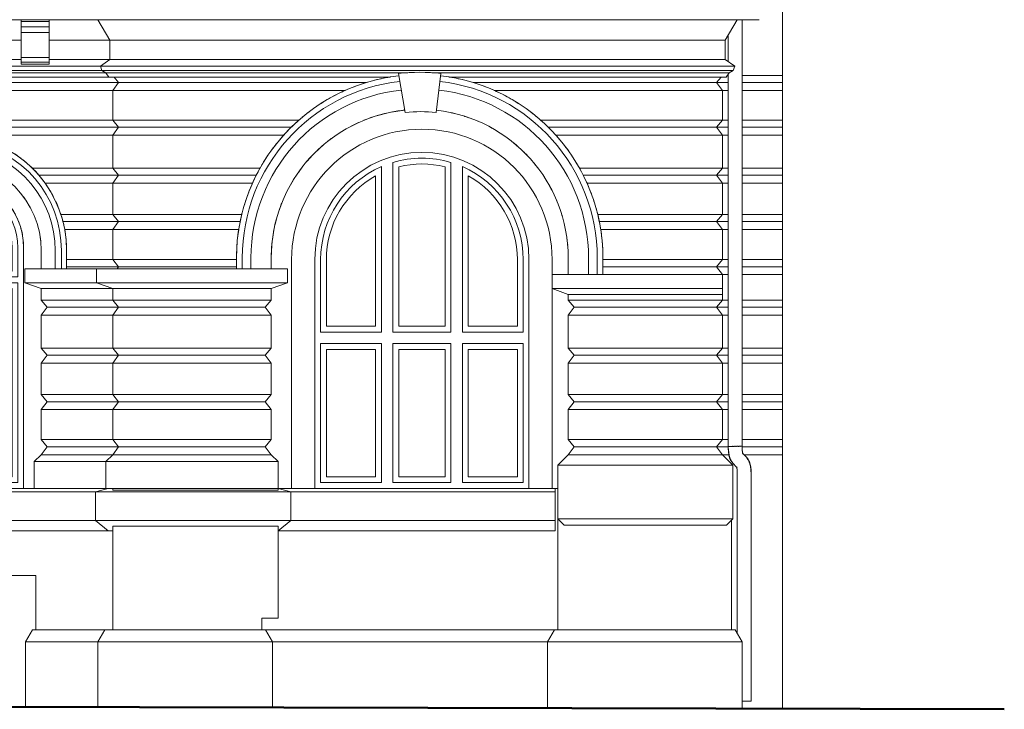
# Model space of a CAD drawing. Header units: metres. Extents: x -1.8 to 41.7, y -0.9 to 24.3.
# Tile 24 of 28: x 33.2 to 41.7, y -0.9 to 5. Entities that reach past the tile are written whole.
import ezdxf

# ---------------------------------------------------------------- set-up
doc = ezdxf.new("R2010")
doc.units = ezdxf.units.M
doc.layers.add('AV-STAVBA', color=7, linetype='Continuous', lineweight=18)

# ---------------------------------------------------------------- blocks, each defined once
blk = doc.blocks.new('GM_Detový svod_04 - GM_Detový svod_04-1507001-Pohled JV')
at = {"layer": 'AV-STAVBA'}
for p, q in [((39.4159, 1.3614), (39.4159, 5.045)), ((39.2959, 4.913), (39.2959, 4.6838)), ((39.2959, 4.5759), (39.2959, 1.3614)), ((39.2959, 1.3614), (39.2995, 1.3614)), ((39.2963, 1.3637), (39.2963, 1.3432)), ((39.2995, 1.3614), (39.3068, 1.3614)), ((39.3071, 1.3614), (39.3175, 1.3614)), ((39.3185, 1.3614), (39.3308, 1.3614)), ((39.3331, 1.3637), (39.331, 1.3637)), ((39.333, 1.3614), (39.3441, 1.3614)), ((39.3495, 1.3637), (39.3441, 1.3637)), ((39.3495, 1.3614), (39.3591, 1.3614)), ((39.3665, 1.3637), (39.3591, 1.3637)), ((39.3665, 1.3614), (39.3738, 1.3614)), ((39.3769, 1.3637), (39.3738, 1.3637)), ((39.3828, 1.3637), (39.3769, 1.3637)), ((39.3827, 1.3614), (39.3873, 1.3614)), ((39.3968, 1.3637), (39.3873, 1.3637)), ((39.3966, 1.3614), (39.3983, 1.3614)), ((39.4075, 1.3637), (39.3986, 1.3637)), ((39.4141, 1.3637), (39.4082, 1.3637)), ((39.4163, 1.3637), (39.4143, 1.3637)), ((39.4163, 1.3432), (39.4163, 1.3637)), ((39.4581, 1.263), (39.4192, 1.3044)), ((39.3317, 1.2222), (39.3706, 1.1809)), ((39.3735, 1.1421), (39.3735, -0.2534)), ((39.4935, -0.8365), (39.4935, 1.1421)), ((39.4147, -0.8365), (39.454, -0.8365)), ((39.454, -0.8365), (39.4935, -0.8365))]:
    blk.add_line(p, q, dxfattribs=at)
at = {"layer": 'AV-STAVBA', "flags": 128}
for points in [[(39.3317, 1.2222), (39.3283, 1.2261), (39.3253, 1.23), (39.3225, 1.2338), (39.3201, 1.2376), (39.3179, 1.2414), (39.3158, 1.2452), (39.314, 1.2489), (39.3123, 1.2527), (39.3107, 1.2565), (39.3093, 1.2602), (39.308, 1.264), (39.3067, 1.2678), (39.3056, 1.2717), (39.3045, 1.2755), (39.3035, 1.2794), (39.3026, 1.2833), (39.3017, 1.2873), (39.301, 1.2912), (39.3002, 1.2953), (39.2996, 1.2993), (39.299, 1.3034), (39.2985, 1.3075), (39.298, 1.3116), (39.2976, 1.3157), (39.2972, 1.3199), (39.2969, 1.3241), (39.2967, 1.3283), (39.2965, 1.3325), (39.2964, 1.3367), (39.2963, 1.3409), (39.2963, 1.3432)], [(39.3332, 1.2236), (39.3298, 1.2274), (39.3269, 1.2312), (39.3242, 1.2349), (39.3218, 1.2387), (39.3196, 1.2424), (39.3176, 1.2461), (39.3158, 1.2498), (39.3141, 1.2535), (39.3126, 1.2572), (39.3112, 1.2609), (39.3099, 1.2647), (39.3086, 1.2684), (39.3075, 1.2722), (39.3064, 1.276), (39.3054, 1.2799), (39.3045, 1.2838), (39.3037, 1.2877), (39.3029, 1.2916), (39.3022, 1.2956), (39.3016, 1.2996), (39.301, 1.3036), (39.3004, 1.3077), (39.3, 1.3118), (39.2996, 1.3159), (39.2992, 1.32), (39.2989, 1.3242), (39.2987, 1.3284), (39.2985, 1.3325), (39.2984, 1.3367), (39.2983, 1.3409), (39.2983, 1.3432)], [(39.4227, 1.2999), (39.4226, 1.3), (39.4225, 1.3003), (39.4222, 1.3009), (39.4219, 1.3016), (39.4216, 1.3025), (39.4213, 1.3036), (39.4209, 1.3049), (39.4205, 1.3063), (39.4201, 1.3079), (39.4197, 1.3096), (39.4193, 1.3114), (39.4189, 1.3133), (39.4186, 1.3153), (39.4182, 1.3174), (39.4179, 1.3196), (39.4176, 1.3218), (39.4173, 1.3241), (39.4171, 1.3265), (39.4169, 1.329), (39.4167, 1.3315), (39.4166, 1.334), (39.4165, 1.3365), (39.4164, 1.3391), (39.4163, 1.3416), (39.4163, 1.3432)], [(39.4177, 1.303), (39.4189, 1.3017), (39.4198, 1.3006), (39.4203, 1.2998), (39.4207, 1.2993), (39.4209, 1.299), (39.4209, 1.2989)], [(39.4566, 1.2617), (39.46, 1.2579), (39.463, 1.2541), (39.4656, 1.2503), (39.468, 1.2466), (39.4702, 1.2429), (39.4722, 1.2392), (39.474, 1.2355), (39.4757, 1.2318), (39.4772, 1.2281), (39.4786, 1.2243), (39.48, 1.2206), (39.4812, 1.2168), (39.4823, 1.213), (39.4834, 1.2092), (39.4844, 1.2054), (39.4853, 1.2015), (39.4861, 1.1976), (39.4869, 1.1936), (39.4876, 1.1897), (39.4883, 1.1857), (39.4888, 1.1816), (39.4894, 1.1776), (39.4898, 1.1735), (39.4902, 1.1694), (39.4906, 1.1652), (39.4909, 1.1611), (39.4911, 1.1569), (39.4913, 1.1527), (39.4914, 1.1485), (39.4915, 1.1443), (39.4915, 1.1421)], [(39.4581, 1.263), (39.4615, 1.2592), (39.4646, 1.2553), (39.4673, 1.2515), (39.4697, 1.2476), (39.4719, 1.2439), (39.474, 1.2401), (39.4758, 1.2363), (39.4775, 1.2326), (39.4791, 1.2288), (39.4805, 1.225), (39.4818, 1.2212), (39.4831, 1.2174), (39.4842, 1.2136), (39.4853, 1.2097), (39.4863, 1.2059), (39.4872, 1.2019), (39.4881, 1.198), (39.4889, 1.194), (39.4896, 1.19), (39.4902, 1.186), (39.4908, 1.1819), (39.4914, 1.1778), (39.4918, 1.1737), (39.4922, 1.1695), (39.4926, 1.1654), (39.4929, 1.1612), (39.4931, 1.157), (39.4933, 1.1528), (39.4934, 1.1486), (39.4935, 1.1444), (39.4935, 1.1421)], [(39.3671, 1.1854), (39.3672, 1.1853), (39.3674, 1.1849), (39.3676, 1.1844), (39.3679, 1.1837), (39.3682, 1.1827), (39.3686, 1.1816), (39.3689, 1.1804), (39.3693, 1.1789), (39.3697, 1.1774), (39.3701, 1.1757), (39.3705, 1.1739), (39.3709, 1.172), (39.3713, 1.17), (39.3716, 1.1679), (39.3719, 1.1657), (39.3722, 1.1634), (39.3725, 1.1611), (39.3727, 1.1587), (39.3729, 1.1563), (39.3731, 1.1538), (39.3732, 1.1513), (39.3734, 1.1487), (39.3734, 1.1462), (39.3735, 1.1436), (39.3735, 1.1421)], [(39.3721, 1.1822), (39.3709, 1.1836), (39.37, 1.1846), (39.3695, 1.1854), (39.3691, 1.186), (39.3689, 1.1863), (39.3689, 1.1863)]]:
    blk.add_lwpolyline(points, dxfattribs=at)
blk = doc.blocks.new('Zdobná fasáda 1NP - Zdobná fasáda 1NP-1554848-Pohled JV')
at = {"layer": 'AV-STAVBA'}
for p, q in [((36.4474, 4.581), (36.5066, 4.2454)), ((36.7731, 4.2435), (36.8145, 4.581)), ((36.0384, 4.4564), (35.9851, 4.4337)), ((35.9887, 4.4337), (35.9851, 4.4337)), ((36.1787, 4.5055), (36.1685, 4.5024)), ((36.1706, 4.5024), (36.1685, 4.5024)), ((37.0937, 4.5024), (37.0839, 4.5054)), ((37.0937, 4.5024), (37.0917, 4.5024)), ((37.277, 4.4337), (37.2245, 4.4561)), ((37.277, 4.4337), (37.2735, 4.4337)), ((37.1277, 4.1715), (37.1462, 4.1635)), ((35.5216, 4.1174), (35.4989, 4.0947)), ((35.5232, 4.1174), (35.5216, 4.1174)), ((36.0432, 4.1289), (36.0629, 4.1388)), ((37.2454, 4.1148), (37.2533, 4.1105)), ((37.7406, 4.1174), (37.739, 4.1174)), ((37.7636, 4.0944), (37.7406, 4.1174)), ((35.4577, 4.0487), (35.4558, 4.0487)), ((35.9421, 4.0708), (35.9548, 4.0788)), ((37.8045, 4.0487), (37.8064, 4.0487)), ((33.2876, 3.7611), (33.2849, 3.7637)), ((35.2522, 3.7656), (35.2512, 3.7637)), ((35.6038, 3.7568), (35.6059, 3.7597)), ((38.011, 3.7637), (38.01, 3.7655)), ((33.3418, 3.7024), (33.3401, 3.7024)), ((33.3608, 3.6795), (33.3418, 3.7024)), ((35.2201, 3.7024), (35.2185, 3.7024)), ((35.5373, 3.6586), (35.5398, 3.6627)), ((37.7006, 3.6968), (37.7031, 3.693)), ((38.0437, 3.7024), (38.0421, 3.7024)), ((33.3936, 3.6337), (33.3955, 3.6337)), ((35.1907, 3.6444), (35.1859, 3.6337)), ((38.0763, 3.6337), (38.0716, 3.6442)), ((33.3057, 3.3424), (33.3072, 3.3387)), ((35.3968, 3.3373), (35.3975, 3.3397)), ((37.8591, 3.3588), (37.8599, 3.3563)), ((33.336, 3.2503), (33.3376, 3.2443)), ((33.5498, 3.3024), (33.5486, 3.3024)), ((33.5558, 3.2778), (33.5498, 3.3024)), ((33.5634, 3.2337), (33.5649, 3.2337)), ((35.0714, 3.2569), (35.0676, 3.2337)), ((35.0812, 3.3024), (35.0799, 3.3024)), ((38.1823, 3.3024), (38.1809, 3.3024)), ((38.1946, 3.2337), (38.1908, 3.2568)), ((33.3614, 3.053), (33.3614, 2.895)), ((33.4822, 2.895), (33.4822, 3.053)), ((33.5364, 3.053), (33.5364, 2.895)), ((33.5814, 2.895), (33.5814, 3.053)), ((35.0486, 2.989), (35.0486, 2.895)), ((35.0981, 2.989), (35.0981, 2.895)), ((35.1731, 2.989), (35.1731, 2.895)), ((35.3486, 2.989), (35.3486, 2.895)), ((37.9136, 2.989), (37.9136, 2.845)), ((38.0891, 2.845), (38.0891, 2.989)), ((38.1641, 2.989), (38.1641, 2.845)), ((38.2136, 2.845), (38.2136, 2.989)), ((33.8391, 2.895), (33.2214, 2.895)), ((33.2214, 2.895), (33.2214, 2.775)), ((33.8391, 2.895), (35.4886, 2.895)), ((33.8391, 2.895), (33.8391, 2.775)), ((35.4886, 2.895), (35.4886, 2.775)), ((37.7736, 2.845), (39.2448, 2.845)), ((37.7736, 2.845), (37.7736, 2.725)), ((39.2448, 2.845), (39.2448, 2.725)), ((33.8391, 2.775), (33.2214, 2.775)), ((33.2214, 2.775), (33.3614, 2.725)), ((33.9791, 2.725), (33.3614, 2.725)), ((33.8391, 2.775), (35.4886, 2.775)), ((33.8391, 2.775), (33.9791, 2.725)), ((33.9791, 2.725), (35.3486, 2.725)), ((35.4886, 2.775), (35.3486, 2.725)), ((37.7736, 2.725), (39.2448, 2.725)), ((37.7736, 2.725), (37.9136, 2.675)), ((39.2448, 2.725), (39.2448, 2.675)), ((37.9136, 2.675), (39.2448, 2.675)), ((33.3614, 1.2913), (33.3014, 1.2313)), ((33.3614, 1.2913), (33.9791, 1.2913)), ((33.9191, 1.2313), (33.9791, 1.2913)), ((33.9791, 1.2913), (35.3486, 1.2913)), ((35.4086, 1.2313), (35.3486, 1.2913)), ((37.8236, 1.2013), (37.9136, 1.2913)), ((37.9136, 1.2913), (39.2448, 1.2913)), ((39.3348, 1.2013), (39.2448, 1.2913)), ((33.9191, 1.2313), (33.3014, 1.2313)), ((33.3014, 1.2313), (33.3014, 1)), ((33.9191, 1), (33.9191, 1.2313)), ((35.4086, 1.2313), (33.9191, 1.2313)), ((35.4086, 1), (35.4086, 1.2313)), ((37.8236, 0.738), (37.8236, 1.2013)), ((39.3348, 1.2013), (37.8236, 1.2013)), ((39.3348, 0.738), (39.3348, 1.2013)), ((33.8298, 0.9705), (21.3648, 0.9705)), ((33.9191, 1), (21.4748, 1)), ((33.9398, 1), (33.8298, 0.9705)), ((35.5186, 0.9705), (33.8298, 0.9705)), ((33.8298, 0.9705), (33.8298, 0.7241)), ((35.4086, 1), (33.9191, 1)), ((35.4086, 0.9866), (33.9791, 0.9866)), ((37.801, 1), (35.4086, 1)), ((35.4086, 1), (35.5186, 0.9705)), ((37.801, 0.9705), (35.5186, 0.9705)), ((35.5186, 0.9705), (35.5186, 0.7241)), ((37.801, 1), (37.801, 0.9705)), ((37.801, 0.9705), (37.801, 0.7241)), ((21.3648, 0.7241), (33.8298, 0.7241)), ((33.8298, 0.7241), (35.5186, 0.7241)), ((33.8298, 0.7241), (33.9398, 0.635)), ((35.5186, 0.7241), (35.4086, 0.635)), ((35.5186, 0.7241), (37.801, 0.7241)), ((37.801, 0.7241), (37.801, 0.635)), ((37.8236, 0.738), (39.3348, 0.738)), ((37.8786, 0.683), (37.8236, 0.738)), ((39.2798, 0.683), (37.8786, 0.683)), ((39.2798, 0.683), (39.3348, 0.738)), ((33.9398, 0.635), (21.4748, 0.635)), ((33.9791, 0.635), (33.9398, 0.635)), ((33.9791, 0.6755), (35.4086, 0.6755)), ((37.801, 0.635), (35.4086, 0.635)), ((33.2854, -0.22), (33.2248, -0.325)), ((33.9104, -0.22), (33.2854, -0.22)), ((33.8498, -0.325), (33.9104, -0.22)), ((35.298, -0.22), (33.9104, -0.22)), ((35.3586, -0.325), (35.298, -0.22)), ((37.7942, -0.22), (35.298, -0.22)), ((37.7942, -0.22), (37.7336, -0.325)), ((39.3542, -0.22), (37.7942, -0.22)), ((39.4148, -0.325), (39.3542, -0.22)), ((33.8498, -0.325), (33.2248, -0.325)), ((33.2248, -0.325), (33.2248, -0.8843)), ((33.8498, -0.8859), (33.8498, -0.325)), ((35.3586, -0.325), (33.8498, -0.325)), ((35.3586, -0.8897), (35.3586, -0.325)), ((37.7336, -0.325), (35.3586, -0.325)), ((39.4148, -0.325), (37.7336, -0.325)), ((37.7336, -0.325), (37.7336, -0.8957)), ((39.4148, -0.9), (39.4148, -0.325))]:
    blk.add_line(p, q, dxfattribs=at)
at = {"layer": 'AV-STAVBA', "flags": 128}
for points in [[(36.2984, 4.5362), (36.2614, 4.5277), (36.2033, 4.5126)], [(36.3736, 4.5504), (36.3556, 4.5474), (36.3313, 4.5429)], [(36.9315, 4.5428), (36.9071, 4.5473), (36.8885, 4.5505)], [(37.0599, 4.5123), (37.001, 4.5277), (36.9643, 4.5361)], [(36.1685, 4.5024), (36.0758, 4.4709), (36.0646, 4.4667)], [(37.1979, 4.4665), (37.1864, 4.4709), (37.0937, 4.5024)], [(35.5875, 4.1787), (35.5541, 4.1485), (35.5216, 4.1174)], [(37.7406, 4.1174), (37.7081, 4.1485), (37.6747, 4.1787)], [(35.4945, 4.0901), (35.4881, 4.0836), (35.4558, 4.0487)], [(37.8064, 4.0487), (37.774, 4.0836), (37.7679, 4.0899)], [(33.3418, 3.7024), (33.314, 3.7337), (33.2901, 3.7585)], [(35.2512, 3.7637), (35.2345, 3.7332), (35.2185, 3.7024)], [(38.0437, 3.7024), (38.0277, 3.7332), (38.011, 3.7637)], [(33.3955, 3.6337), (33.3694, 3.6686), (33.3647, 3.6746)], [(35.2185, 3.7024), (35.2018, 3.6683), (35.1927, 3.6489)], [(38.0695, 3.6487), (38.0604, 3.6683), (38.0437, 3.7024)], [(33.5498, 3.3024), (33.5413, 3.3332), (33.5319, 3.3637)], [(35.0936, 3.3637), (35.0865, 3.3331), (35.0799, 3.3024)], [(38.1823, 3.3024), (38.1757, 3.3331), (38.1686, 3.3637)], [(33.5649, 3.2337), (33.5579, 3.2682), (33.5566, 3.274)], [(35.0799, 3.3024), (35.0734, 3.2681), (35.072, 3.2605)], [(38.1902, 3.2604), (38.1888, 3.2681), (38.1823, 3.3024)]]:
    blk.add_lwpolyline(points, dxfattribs=at)
at = {"layer": 'AV-STAVBA'}
for centre, radius, start, end in [((36.6311, 2.989), 1.5825, 96.53941, 180), ((36.6311, 2.989), 1.533, 96.42754, 180), ((36.6311, 2.989), 1.6025, 83.42862, 96.58266), ((36.6311, 2.989), 1.533, 360, 83.44805), ((36.6311, 2.989), 1.5825, 360, 83.43404), ((36.6311, 2.989), 1.458, 96.24351, 180), ((36.6311, 2.989), 1.5825, 114.09068, 115.26222), ((36.6311, 2.989), 1.458, 360, 83.4711), ((36.6311, 2.989), 1.5825, 64.72528, 65.90932), ((36.6311, 2.989), 1.5825, 117.13662, 119.95471), ((36.6311, 2.989), 1.5825, 60.0323, 62.85007), ((36.6311, 2.989), 1.2825, 95.72856, 180), ((36.6311, 2.989), 1.5825, 126.43865, 129.85618), ((36.6311, 2.989), 1.5825, 121.79795, 124.73613), ((36.6311, 2.989), 1.2825, 95.72856, 101.06379), ((36.6311, 2.989), 1.2825, 360, 83.53557), ((36.6311, 2.989), 1.5825, 55.24806, 58.19073), ((36.6311, 2.989), 1.5825, 50.11032, 53.55147), ((36.6311, 2.989), 1.5825, 131.06779, 131.25666), ((36.6311, 2.989), 1.2825, 108.53092, 111.73424), ((36.6311, 2.989), 1.2825, 102.84046, 106.39899), ((36.6311, 2.989), 1.2625, 83.54406, 95.66077), ((36.6311, 2.989), 1.2825, 76.38539, 78.16392), ((36.6311, 2.989), 1.2825, 70.66523, 72.79078), ((36.6311, 2.989), 1.5825, 48.74334, 48.92352), ((32.5814, 3.053), 1, 360, 81.06902), ((36.6311, 2.989), 1.5825, 137.96267, 139.59714), ((36.6311, 2.989), 1.2825, 126.0583, 128.05183), ((36.6311, 2.989), 1.5825, 40.39397, 42.03733), ((32.5814, 3.053), 0.9008, 360, 80.09105), ((32.5814, 3.053), 0.955, 360, 80.64434), ((36.6311, 2.989), 1.5825, 141.38434, 144.41711), ((36.6311, 2.989), 1.2825, 131.21101, 133.04138), ((36.6311, 2.989), 1.2825, 48.88291, 50.54487), ((36.6311, 2.989), 1.5825, 35.57163, 38.60807), ((32.5814, 3.053), 0.78, 360, 180), ((32.5814, 3.053), 1, 52.86302, 57.25508), ((32.5814, 3.053), 1, 45.28906, 51.19043), ((36.6311, 2.989), 1.5825, 146.00427, 149.9125), ((36.6311, 2.989), 1.2825, 136.74843, 138.02116), ((36.6311, 2.989), 1.2825, 43.44829, 45.35802), ((36.6311, 2.989), 1.5825, 30.05166, 33.95877), ((36.6311, 2.989), 1.2825, 38.20106, 40.10427), ((32.5814, 3.053), 1, 33.62784, 35.49734), ((36.6311, 2.989), 1.5825, 155.96019, 159.99331), ((36.6311, 2.989), 1.2825, 152.58741, 153.91394), ((36.6311, 2.989), 1.2825, 27.02049, 28.75261), ((36.6311, 2.989), 1.5825, 20.00268, 24.03981), ((32.5814, 3.053), 0.78, 35.90423, 36.8522), ((32.5814, 3.053), 1, 27.4111, 31.02635), ((36.6311, 2.989), 1.5825, 161.06766, 164.5642), ((36.6311, 2.989), 1.2825, 21.8939, 23.33362), ((36.6311, 2.989), 1.5825, 15.43142, 18.92543), ((32.5814, 3.053), 0.78, 27.16158, 29.1779), ((32.5814, 3.053), 1, 21.1081, 24.87395), ((36.6311, 2.989), 1.2825, 158.7897, 159.78736), ((32.5814, 3.053), 1, 18.09932, 18.73121), ((36.6311, 2.989), 1.5825, 165.66773, 166.30489), ((36.6311, 2.989), 1.5825, 13.69511, 14.32907), ((32.5814, 3.053), 1, 7.75458, 10.40851), ((36.6311, 2.989), 1.5825, 171.10601, 173.76238), ((36.6311, 2.989), 1.5825, 6.23661, 8.89399), ((32.5814, 3.053), 0.78, 6.95854, 9.26379), ((32.5814, 3.053), 1, 360, 5.89875), ((36.6311, 2.989), 1.2825, 169.22874, 172.82279), ((36.6311, 2.989), 1.2825, 5.53427, 7.37866), ((36.6311, 2.989), 1.5825, 175.30878, 180), ((36.6311, 2.989), 1.2825, 174.61447, 180), ((36.6311, 2.989), 1.5825, 360, 4.69035)]:
    blk.add_arc(centre, radius, start, end, dxfattribs=at)
blk = doc.blocks.new('WI_2-1_dvojité_bez středního sloupku_vnější půlkruhové nadpraží - 1250x-1564289-Pohled JV')
at = {"layer": 'AV-STAVBA'}
for p, q in [((32.0098, 2.825), (32.0098, 3.075)), ((32.0098, 3.075), (32.0098, 2.825)), ((32.0598, 2.875), (32.0598, 3.075)), ((33.1098, 3.075), (33.1098, 2.875)), ((33.1598, 3.075), (33.1598, 2.825)), ((33.1598, 2.825), (33.1598, 3.075)), ((33.1598, 2.825), (32.0098, 2.825)), ((32.0098, 2.825), (33.1598, 2.825)), ((33.1098, 2.875), (32.0598, 2.875)), ((32.0098, 2.775), (32.0098, 1.05)), ((32.0098, 2.775), (32.6262, 2.775)), ((32.5848, 2.775), (32.0098, 2.775)), ((32.0098, 2.775), (32.0098, 1.05)), ((32.0598, 1.1), (32.0598, 2.725)), ((32.0598, 2.725), (32.5348, 2.725)), ((32.5348, 2.725), (32.5348, 1.1)), ((33.1598, 2.775), (32.5848, 2.775)), ((32.5848, 2.775), (32.5848, 1.05)), ((32.5848, 1.05), (32.5848, 2.775)), ((32.6262, 2.775), (33.1598, 2.775)), ((32.6348, 1.1), (32.6348, 2.725)), ((32.6348, 2.725), (33.1098, 2.725)), ((33.1098, 2.725), (33.1098, 1.1)), ((33.1598, 1.05), (33.1598, 2.775)), ((33.1598, 1.05), (33.1598, 2.775)), ((32.0098, 1.05), (32.5538, 1.05)), ((32.0098, 1.05), (32.5848, 1.05)), ((32.5348, 1.1), (32.0598, 1.1)), ((32.5538, 1.05), (33.1598, 1.05)), ((32.5848, 1.05), (33.1598, 1.05)), ((33.1098, 1.1), (32.6348, 1.1))]:
    blk.add_line(p, q, dxfattribs=at)
for radius, start, end in [(0.625, 107.90764, 112.19971), (0.625, 99.89183, 104.17083), (0.625, 91.87391, 96.1467), (0.625, 83.8533, 88.12609), (0.625, 75.82917, 80.10817), (0.625, 67.80029, 72.09236), (0.575, 360, 180), (0.575, 360, 180), (0.525, 0, 180), (0.625, 123.93453, 128.28044), (0.625, 115.92177, 120.23523), (0.625, 59.76477, 64.07823), (0.625, 51.71956, 56.06547), (0.625, 131.94615, 136.34059), (0.625, 43.65941, 48.05385), (0.625, 147.9667, 152.55691), (0.625, 139.95683, 144.42564), (0.625, 35.57436, 40.04317), (0.625, 27.44309, 32.0333), (0.625, 155.97587, 160.78983), (0.625, 19.21017, 24.02413), (0.625, 163.98443, 169.32768), (0.625, 10.67232, 16.01557), (0.625, 171.99245, 180), (0.625, 360, 8.00755)]:
    blk.add_arc((32.5848, 3.075), radius, start, end, dxfattribs=at)
blk = doc.blocks.new('WI_3-3_dvojité_vnější půlkruhové nadpraží - 1850x2850-1561139-Pohled JV')
at = {"layer": 'AV-STAVBA'}
for p, q in [((36.2998, 2.35), (36.2998, 3.777)), ((36.2998, 3.777), (36.2998, 2.35)), ((36.3998, 3.8135), (36.3998, 2.35)), ((36.3998, 2.35), (36.3998, 3.8135)), ((36.4498, 2.4), (36.4498, 3.7754)), ((36.8498, 3.7754), (36.8498, 2.4)), ((36.8998, 2.35), (36.8998, 3.8135)), ((36.8998, 3.8135), (36.8998, 2.35)), ((36.9998, 3.777), (36.9998, 2.35)), ((36.9998, 2.35), (36.9998, 3.777)), ((36.2498, 3.6965), (36.2498, 2.4)), ((37.0498, 2.4), (37.0498, 3.6965)), ((35.7748, 2.975), (35.7748, 2.35)), ((35.7748, 2.35), (35.7748, 2.975)), ((35.8248, 2.4), (35.8248, 2.975)), ((37.4748, 2.975), (37.4748, 2.4)), ((37.5248, 2.35), (37.5248, 2.975)), ((37.5248, 2.975), (37.5248, 2.35)), ((36.2498, 2.4), (35.8248, 2.4)), ((36.8498, 2.4), (36.4498, 2.4)), ((37.4748, 2.4), (37.0498, 2.4)), ((35.7748, 2.35), (36.2998, 2.35)), ((36.2998, 2.35), (35.7748, 2.35)), ((36.3998, 2.35), (36.8998, 2.35)), ((36.8998, 2.35), (36.3998, 2.35)), ((36.9998, 2.35), (37.5248, 2.35)), ((37.5248, 2.35), (36.9998, 2.35)), ((36.2998, 2.25), (35.7748, 2.25)), ((35.7748, 2.25), (35.7748, 1.05)), ((35.7748, 2.25), (35.7748, 1.05)), ((35.7748, 2.25), (36.2998, 2.25)), ((36.2998, 1.05), (36.2998, 2.25)), ((36.2998, 1.05), (36.2998, 2.25)), ((36.8998, 2.25), (36.3998, 2.25)), ((36.3998, 2.25), (36.3998, 1.05)), ((36.3998, 2.25), (36.3998, 1.05)), ((36.3998, 2.25), (36.8998, 2.25)), ((36.8998, 1.05), (36.8998, 2.25)), ((36.8998, 1.05), (36.8998, 2.25)), ((37.5248, 2.25), (36.9998, 2.25)), ((36.9998, 2.25), (36.9998, 1.05)), ((36.9998, 2.25), (36.9998, 1.05)), ((36.9998, 2.25), (37.5248, 2.25)), ((37.5248, 1.05), (37.5248, 2.25)), ((37.5248, 1.05), (37.5248, 2.25)), ((35.8248, 1.1), (35.8248, 2.2)), ((35.8248, 2.2), (36.2498, 2.2)), ((36.2498, 2.2), (36.2498, 1.1)), ((36.4498, 1.1), (36.4498, 2.2)), ((36.4498, 2.2), (36.8498, 2.2)), ((36.8498, 2.2), (36.8498, 1.1)), ((37.0498, 1.1), (37.0498, 2.2)), ((37.0498, 2.2), (37.4748, 2.2)), ((37.4748, 2.2), (37.4748, 1.1)), ((35.7748, 1.05), (36.2998, 1.05)), ((35.7748, 1.05), (36.2998, 1.05)), ((36.2498, 1.1), (35.8248, 1.1)), ((36.3998, 1.05), (36.8998, 1.05)), ((36.3998, 1.05), (36.8998, 1.05)), ((36.8498, 1.1), (36.4498, 1.1)), ((36.9998, 1.05), (37.5248, 1.05)), ((36.9998, 1.05), (37.5248, 1.05)), ((37.4748, 1.1), (37.0498, 1.1))]:
    blk.add_line(p, q, dxfattribs=at)
for radius, start, end in [(0.875, 73.39845, 106.60155), (0.875, 73.39845, 106.60155), (0.875, 113.57818, 180), (0.875, 113.57818, 180), (0.825, 75.97033, 104.02967), (0.875, 360, 66.42182), (0.875, 0, 66.42182), (0.825, 119.00255, 180), (0.825, 0, 60.99745)]:
    blk.add_arc((36.6498, 2.975), radius, start, end, dxfattribs=at)
blk = doc.blocks.new('Římsa nad 1NP - Římsa nad 1NP-1582674-Pohled JV')
at = {"layer": 'AV-STAVBA'}
for p, q in [((33.6601, 5.045), (22.2879, 5.045)), ((33.1898, 5.0306), (33.1898, 5.045)), ((33.1898, 4.9821), (33.1898, 5.0306)), ((33.4298, 5.0306), (33.1898, 5.0306)), ((33.4298, 5.045), (33.4298, 5.0306)), ((33.4298, 5.0306), (33.4298, 4.9821)), ((39.5637, 5.045), (33.6601, 5.045)), ((33.8518, 5.045), (33.9544, 4.8673)), ((39.2695, 4.8673), (39.3721, 5.045)), ((33.1898, 4.9357), (33.1898, 4.9821)), ((33.4298, 4.9821), (33.1898, 4.9821)), ((33.1898, 4.9357), (33.1898, 4.8599)), ((33.4298, 4.9357), (33.1898, 4.9357)), ((33.4298, 4.9821), (33.4298, 4.9357)), ((33.4298, 4.8599), (33.4298, 4.9357)), ((33.1898, 4.8673), (32.6998, 4.8673)), ((33.1898, 4.7178), (33.1898, 4.8599)), ((33.9544, 4.8673), (33.4298, 4.8673)), ((33.4298, 4.8599), (33.4298, 4.7178)), ((39.2695, 4.8673), (33.9544, 4.8673)), ((33.9544, 4.8673), (33.9544, 4.7023)), ((39.2695, 4.7023), (39.2695, 4.8673)), ((33.1898, 4.7023), (32.6998, 4.7023)), ((33.1898, 4.6789), (33.1898, 4.7178)), ((33.4298, 4.7178), (33.1898, 4.7178)), ((33.1898, 4.6612), (33.1898, 4.6789)), ((33.1898, 4.6789), (33.4298, 4.6789)), ((33.4298, 4.7178), (33.4298, 4.6789)), ((33.9544, 4.7023), (33.4298, 4.7023)), ((33.4298, 4.6789), (33.4298, 4.6612)), ((33.9544, 4.7023), (33.8725, 4.6449)), ((39.2695, 4.7023), (33.9544, 4.7023)), ((39.3514, 4.6449), (39.2695, 4.7023)), ((33.8855, 4.6071), (22.2722, 4.6071)), ((33.8725, 4.6449), (22.3084, 4.6449)), ((33.4298, 4.6612), (33.1898, 4.6612)), ((39.3514, 4.6449), (33.8725, 4.6449)), ((33.8725, 4.6449), (33.8855, 4.6071)), ((39.3383, 4.6071), (33.8855, 4.6071)), ((33.8855, 4.6071), (33.9202, 4.5871)), ((39.3037, 4.5871), (39.3383, 4.6071)), ((39.3383, 4.6071), (39.3514, 4.6449)), ((33.9461, 4.55), (22.2398, 4.55)), ((33.9202, 4.5871), (22.262, 4.5871)), ((36.5269, 4.5871), (33.9202, 4.5871)), ((33.9202, 4.5871), (33.9461, 4.55)), ((36.3799, 4.55), (33.9461, 4.55)), ((39.3037, 4.5871), (36.7352, 4.5871)), ((39.2777, 4.55), (36.8823, 4.55)), ((39.2777, 4.55), (39.3037, 4.5871))]:
    blk.add_line(p, q, dxfattribs=at)

msp = doc.modelspace()

# ---------------------------------------------------------------- linework, layer by layer
at = {"layer": 'AV-STAVBA'}
for p, q in [((39.7648, 14.4), (39.7648, 2.5638)), ((34.0305, 4.5024), (33.9906, 4.55)), ((39.1934, 4.5024), (39.2333, 4.55)), ((39.2873, 4.5637), (39.2959, 4.5637)), ((39.4159, 4.5637), (39.7648, 4.5637)), ((22.2398, 4.5024), (36.1706, 4.5024)), ((35.9887, 4.4337), (32.8295, 4.4337)), ((33.9791, 4.4337), (34.0305, 4.5024)), ((33.9791, 4.4337), (33.9791, 4.1787)), ((37.0917, 4.5024), (39.2959, 4.5024)), ((39.2959, 4.4337), (37.2735, 4.4337)), ((39.2448, 4.4337), (39.1934, 4.5024)), ((39.2448, 4.1787), (39.2448, 4.4337)), ((39.4159, 4.5024), (39.7648, 4.5024)), ((39.7648, 4.4337), (39.4159, 4.4337)), ((36.5031, 4.2651), (36.3825, 4.2472)), ((36.385, 4.2477), (36.5031, 4.2651)), ((32.7364, 4.1787), (35.5875, 4.1787)), ((33.9791, 4.1787), (34.0305, 4.1174)), ((36.2146, 4.202), (36.1491, 4.1775)), ((36.1562, 4.1804), (36.2236, 4.2051)), ((36.341, 4.2383), (36.2641, 4.2179)), ((36.269, 4.2194), (36.3461, 4.2395)), ((36.8941, 4.2443), (36.933, 4.2355)), ((37.0105, 4.2141), (37.0557, 4.1992)), ((37.1462, 4.1635), (37.1277, 4.1715)), ((37.6747, 4.1787), (39.2959, 4.1787)), ((39.1934, 4.1174), (39.2448, 4.1787)), ((39.4159, 4.1787), (39.7648, 4.1787)), ((32.7364, 4.1174), (35.5232, 4.1174)), ((34.0305, 4.1174), (33.9791, 4.0487)), ((35.9915, 4.1006), (35.9329, 4.0648)), ((36.1015, 4.1571), (36.0389, 4.1266)), ((36.0629, 4.1388), (36.0432, 4.1289)), ((37.2533, 4.1105), (37.2454, 4.1148)), ((37.739, 4.1174), (39.2959, 4.1174)), ((39.2448, 4.0487), (39.1934, 4.1174)), ((39.4159, 4.1174), (39.7648, 4.1174)), ((35.4577, 4.0487), (32.7364, 4.0487)), ((33.9791, 4.0487), (33.9791, 3.7637)), ((35.8879, 4.0342), (35.8338, 3.9936)), ((35.9548, 4.0788), (35.9421, 4.0708)), ((39.2959, 4.0487), (37.8045, 4.0487)), ((39.2448, 3.7637), (39.2448, 4.0487)), ((39.7648, 4.0487), (39.4159, 4.0487)), ((35.7915, 3.9585), (35.7418, 3.9132)), ((35.7029, 3.874), (35.6579, 3.8243)), ((33.2849, 3.7637), (35.2512, 3.7637)), ((33.9791, 3.7637), (34.0305, 3.7024)), ((35.6228, 3.7816), (35.5827, 3.7277)), ((35.6059, 3.7597), (35.6038, 3.7568)), ((38.011, 3.7637), (39.2959, 3.7637)), ((39.1934, 3.7024), (39.2448, 3.7637)), ((39.4159, 3.7637), (39.7648, 3.7637)), ((33.3401, 3.7024), (35.2201, 3.7024)), ((34.0305, 3.7024), (33.9791, 3.6337)), ((35.552, 3.6821), (35.5169, 3.6242)), ((35.5398, 3.6627), (35.5373, 3.6586)), ((37.7031, 3.693), (37.7006, 3.6968)), ((38.0421, 3.7024), (39.2959, 3.7024)), ((39.2448, 3.6337), (39.1934, 3.7024)), ((39.4159, 3.7024), (39.7648, 3.7024)), ((35.1859, 3.6337), (33.3936, 3.6337)), ((33.9791, 3.6337), (33.9791, 3.3637)), ((35.491, 3.5764), (35.4612, 3.5145)), ((39.2959, 3.6337), (38.0763, 3.6337)), ((39.2448, 3.3637), (39.2448, 3.6337)), ((39.7648, 3.6337), (39.4159, 3.6337)), ((35.4403, 3.4653), (35.416, 3.3994)), ((33.3072, 3.3387), (33.3057, 3.3424)), ((33.5319, 3.3637), (35.0936, 3.3637)), ((33.9791, 3.3637), (34.0305, 3.3024)), ((35.4005, 3.35), (35.3818, 3.2789)), ((35.3975, 3.3397), (35.3968, 3.3373)), ((37.8599, 3.3563), (37.8591, 3.3588)), ((38.1686, 3.3637), (39.2959, 3.3637)), ((39.1934, 3.3024), (39.2448, 3.3637)), ((39.4159, 3.3637), (39.7648, 3.3637)), ((33.3376, 3.2443), (33.336, 3.2503)), ((33.5486, 3.3024), (35.0812, 3.3024)), ((35.0676, 3.2337), (33.5634, 3.2337)), ((34.0305, 3.3024), (33.9791, 3.2337)), ((33.9791, 3.2337), (33.9791, 2.975)), ((38.1809, 3.3024), (39.2959, 3.3024)), ((39.2959, 3.2337), (38.1946, 3.2337)), ((39.2448, 3.2337), (39.1934, 3.3024)), ((39.2448, 2.975), (39.2448, 3.2337)), ((39.4159, 3.3024), (39.7648, 3.3024)), ((39.7648, 3.2337), (39.4159, 3.2337)), ((35.3717, 3.2315), (35.3589, 3.151)), ((33.2098, 3.075), (33.2098, 1)), ((35.3535, 3.1007), (35.3486, 2.989)), ((33.5814, 2.975), (35.0486, 2.975)), ((33.5814, 2.9137), (35.0486, 2.9137)), ((33.9791, 2.975), (34.0305, 2.9137)), ((34.0305, 2.9137), (34.0165, 2.895)), ((35.5248, 1), (35.5248, 2.975)), ((35.7248, 2.975), (35.7248, 1)), ((37.5748, 1), (37.5748, 2.975)), ((37.7748, 2.975), (37.7748, 2.845)), ((38.2136, 2.975), (39.2961, 2.975)), ((38.2136, 2.9137), (39.2961, 2.9137)), ((39.1934, 2.9137), (39.2448, 2.975)), ((39.2448, 2.845), (39.1934, 2.9137)), ((39.4159, 2.975), (39.7648, 2.975)), ((39.4159, 2.9137), (39.7648, 2.9137)), ((39.2961, 2.845), (39.2448, 2.845)), ((39.7648, 2.845), (39.4159, 2.845)), ((33.3614, 2.725), (33.3614, 2.625)), ((33.9791, 2.725), (33.9791, 2.625)), ((35.3486, 2.625), (35.3486, 2.725)), ((37.7748, 2.7246), (37.7748, 1)), ((37.9136, 2.675), (37.9136, 2.625)), ((39.2448, 2.625), (39.2448, 2.675)), ((33.3614, 2.625), (35.3486, 2.625)), ((33.3614, 2.625), (33.4128, 2.5638)), ((33.4128, 2.5638), (33.3614, 2.495)), ((33.4128, 2.5638), (35.2972, 2.5638)), ((34.0305, 2.5638), (33.9791, 2.625)), ((33.9791, 2.495), (34.0305, 2.5638)), ((35.2972, 2.5638), (35.3486, 2.625)), ((35.3486, 2.495), (35.2972, 2.5638)), ((37.9136, 2.625), (39.2961, 2.625)), ((37.965, 2.5638), (37.9136, 2.625)), ((37.9136, 2.495), (37.965, 2.5638)), ((37.965, 2.5638), (39.296, 2.5638)), ((39.1934, 2.5638), (39.2448, 2.625)), ((39.2448, 2.495), (39.1934, 2.5638)), ((39.4159, 2.625), (39.7648, 2.625)), ((39.4159, 2.5638), (39.7648, 2.5638)), ((39.7648, 2.5638), (39.7648, -0.9009)), ((35.3486, 2.495), (33.3614, 2.495)), ((33.3614, 2.495), (33.3614, 2.21)), ((33.9791, 2.495), (33.9791, 2.21)), ((35.3486, 2.21), (35.3486, 2.495)), ((39.296, 2.495), (37.9136, 2.495)), ((37.9136, 2.495), (37.9136, 2.21)), ((39.2448, 2.21), (39.2448, 2.495)), ((39.7648, 2.495), (39.4159, 2.495)), ((33.3614, 2.21), (35.3486, 2.21)), ((33.4128, 2.1488), (33.3614, 2.21)), ((33.3614, 2.08), (33.4128, 2.1488)), ((33.4128, 2.1488), (35.2972, 2.1488)), ((34.0305, 2.1488), (33.9791, 2.21)), ((33.9791, 2.08), (34.0305, 2.1488)), ((35.2972, 2.1488), (35.3486, 2.21)), ((35.3486, 2.08), (35.2972, 2.1488)), ((37.9136, 2.21), (39.296, 2.21)), ((37.965, 2.1488), (37.9136, 2.21)), ((37.9136, 2.08), (37.965, 2.1488)), ((37.965, 2.1488), (39.296, 2.1488)), ((39.1934, 2.1488), (39.2448, 2.21)), ((39.2448, 2.08), (39.1934, 2.1488)), ((39.4159, 2.21), (39.7648, 2.21)), ((39.4159, 2.1488), (39.7648, 2.1488)), ((35.3486, 2.08), (33.3614, 2.08)), ((33.3614, 2.08), (33.3614, 1.81)), ((33.9791, 2.08), (33.9791, 1.81)), ((35.3486, 1.81), (35.3486, 2.08)), ((39.296, 2.08), (37.9136, 2.08)), ((37.9136, 2.08), (37.9136, 1.81)), ((39.2448, 1.81), (39.2448, 2.08)), ((39.7648, 2.08), (39.4159, 2.08)), ((33.3614, 1.81), (35.3486, 1.81)), ((33.4128, 1.7488), (33.3614, 1.81)), ((34.0305, 1.7488), (33.9791, 1.81)), ((35.2972, 1.7488), (35.3486, 1.81)), ((37.9136, 1.81), (39.2959, 1.81)), ((37.965, 1.7488), (37.9136, 1.81)), ((39.1934, 1.7488), (39.2448, 1.81)), ((39.4159, 1.81), (39.7648, 1.81)), ((33.3614, 1.68), (33.4128, 1.7488)), ((33.4128, 1.7488), (35.2972, 1.7488)), ((33.9791, 1.68), (34.0305, 1.7488)), ((35.3486, 1.68), (35.2972, 1.7488)), ((37.9136, 1.68), (37.965, 1.7488)), ((37.965, 1.7488), (39.2959, 1.7488)), ((39.2448, 1.68), (39.1934, 1.7488)), ((39.4159, 1.7488), (39.7648, 1.7488)), ((35.3486, 1.68), (33.3614, 1.68)), ((33.3614, 1.68), (33.3614, 1.4213)), ((33.9791, 1.68), (33.9791, 1.4213)), ((35.3486, 1.4213), (35.3486, 1.68)), ((39.2959, 1.68), (37.9136, 1.68)), ((37.9136, 1.68), (37.9136, 1.4213)), ((39.2448, 1.4213), (39.2448, 1.68)), ((39.7648, 1.68), (39.4159, 1.68)), ((33.3614, 1.4213), (35.3486, 1.4213)), ((33.4128, 1.3601), (33.3614, 1.4213)), ((34.0305, 1.3601), (33.9791, 1.4213)), ((35.2972, 1.3601), (35.3486, 1.4213)), ((37.9136, 1.4213), (39.2959, 1.4213)), ((37.965, 1.3601), (37.9136, 1.4213)), ((39.1934, 1.3601), (39.2448, 1.4213)), ((39.4159, 1.4213), (39.7648, 1.4213)), ((33.3614, 1.2913), (33.4128, 1.3601)), ((35.3486, 1.2913), (33.3614, 1.2913)), ((33.4128, 1.3601), (35.2972, 1.3601)), ((33.9791, 1.2913), (34.0305, 1.3601)), ((35.3486, 1.2913), (35.2972, 1.3601)), ((37.9136, 1.2913), (37.965, 1.3601)), ((39.3016, 1.2913), (37.9136, 1.2913)), ((37.965, 1.3601), (39.2966, 1.3601)), ((39.2448, 1.2913), (39.1934, 1.3601)), ((39.4161, 1.3601), (39.7648, 1.3601)), ((39.7648, 1.2913), (39.4314, 1.2913)), ((33.9191, 1), (21.4748, 1)), ((33.9791, 1), (33.9791, 0.9866)), ((35.4086, 0.9866), (35.4086, 1)), ((37.8236, 1), (35.4086, 1)), ((37.8236, 0.738), (37.8236, -0.22)), ((39.3248, -0.22), (39.3248, 0.728)), ((33.9791, 0.6755), (33.9791, -0.22)), ((35.4086, -0.12), (35.4086, 0.6755)), ((31.8148, 0.25), (33.3148, 0.25)), ((33.3148, 0.25), (33.3148, -0.22)), ((35.2686, -0.22), (35.2686, -0.12)), ((35.2686, -0.12), (35.4086, -0.12))]:
    msp.add_line(p, q, dxfattribs=at)
at = {"layer": 'AV-STAVBA', "lineweight": 50}
msp.add_line((41.6802, -0.9058), (-1.8028, -0.7952), dxfattribs=at)
at = {"layer": 'AV-STAVBA'}
for centre, radius, start, end in [((36.6498, 2.975), 1.125, 0, 180), ((36.6311, 2.989), 1.2825, 126.05778, 128.05167), ((36.6311, 2.989), 1.2825, 131.21054, 133.04108), ((36.6311, 2.989), 1.2825, 48.88335, 50.54507), ((36.6311, 2.989), 1.2825, 136.74777, 138.02096), ((36.6498, 2.975), 0.925, 0, 180), ((36.6311, 2.989), 1.2825, 43.44848, 45.35812), ((36.6311, 2.989), 1.2825, 38.2011, 40.10427), ((32.5848, 3.075), 0.625, 0, 180), ((36.6311, 2.989), 1.2825, 27.52038, 28.38032), ((32.5814, 3.053), 0.78, 35.11215, 36.78979), ((36.6311, 2.989), 1.2825, 153.46499, 154.15453), ((32.5814, 3.053), 0.78, 28.63883, 29.3854), ((36.6311, 2.989), 1.2825, 158.37614, 159.21413), ((36.6311, 2.989), 1.2825, 21.74262, 22.6904), ((32.5848, 3.075), 0.625, 15.33452, 15.71931), ((32.5848, 3.075), 0.625, 7.66712, 7.85807), ((32.5814, 3.053), 0.78, 6.43591, 7.77407), ((36.6311, 2.989), 1.2825, 169.28057, 170.05244), ((36.6311, 2.989), 1.2825, 174.04571, 175.31006), ((36.6311, 2.989), 1.2825, 4.95064, 6.15547)]:
    msp.add_arc(centre, radius, start, end, dxfattribs=at)

# ---------------------------------------------------------------- block references
for name in ['GM_Detový svod_04 - GM_Detový svod_04-1507001-Pohled JV', 'Římsa nad 1NP - Římsa nad 1NP-1582674-Pohled JV', 'Zdobná fasáda 1NP - Zdobná fasáda 1NP-1554848-Pohled JV', 'WI_3-3_dvojité_vnější půlkruhové nadpraží - 1850x2850-1561139-Pohled JV', 'WI_2-1_dvojité_bez středního sloupku_vnější půlkruhové nadpraží - 1250x-1564289-Pohled JV']:
    msp.add_blockref(name, (0, 0), dxfattribs=at)

doc.saveas('drawing.dxf')
